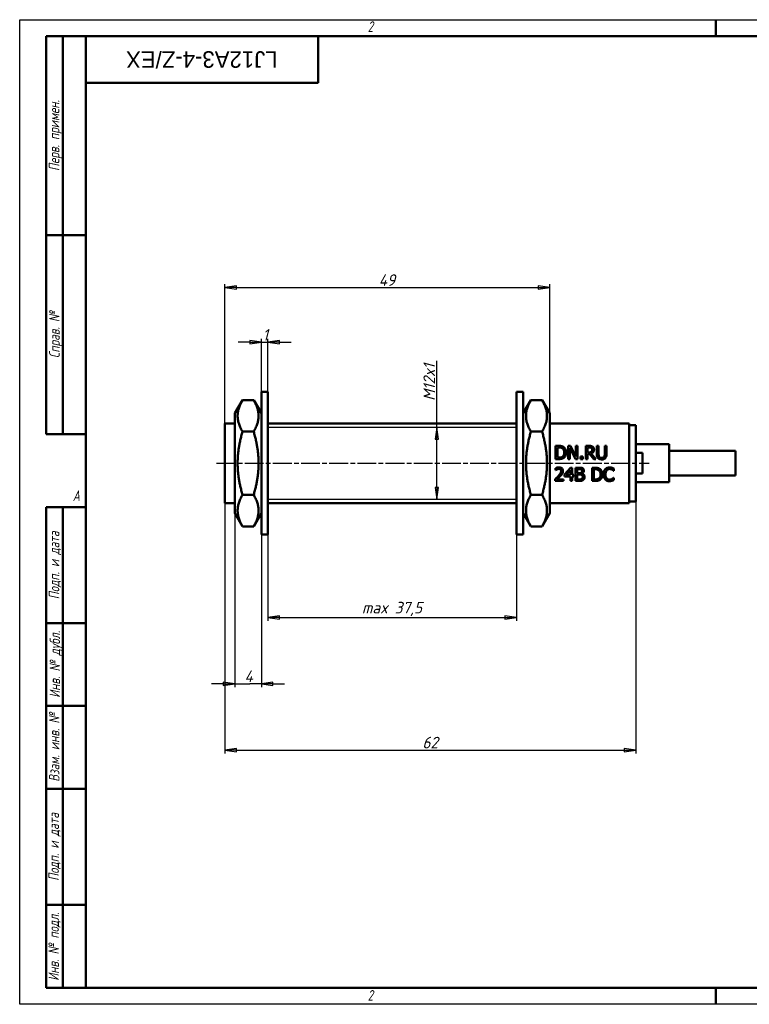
# Model space of a CAD drawing. Header units: millimetres. Extents: x 0 to 210, y 0 to 148.
# Tile 1 of 2: x 0 to 110, y 0 to 148. Entities that reach past the tile are written whole.
import ezdxf
from ezdxf.enums import TextEntityAlignment as Align

# ---------------------------------------------------------------- set-up
doc = ezdxf.new("R2018")
doc.units = ezdxf.units.MM
doc.header["$LTSCALE"] = 0.5
doc.linetypes.add('CHAIN', pattern=[0.7087, 0.4724, -0.0591, 0.1181, -0.0591])
for name, color, linetype, lineweight in [('Видимый контур (ГОСТ)', 7, 'Continuous', 50), ('Кромка (ГОСТ)', 7, 'Continuous', 50), ('Линия резьбы (ГОСТ)', 7, 'Continuous', 25), ('Обозначение (ГОСТ)', 7, 'Continuous', 25), ('Осевая линия (ГОСТ)', 7, 'Continuous', 25), ('Размер (ГОСТ)', 7, 'Continuous', 25), ('Эскизная геометрия (ГОСТ)', 7, 'Continuous', 50)]:
    doc.layers.add(name, color=color, linetype=linetype, lineweight=lineweight)
doc.styles.add('Альтернативный текст (ГОСТ)', font='arial.ttf', dxfattribs={"width": 0.8})
doc.styles.add('Обычный текст (ГОСТ)', font='GOST Common Italic.ttf')
doc.styles.add('Стиль текста110', font='GOST Common Italic.ttf', dxfattribs={"width": 0.8})
doc.styles.add('Стиль текста112', font='GOST Common Italic.ttf', dxfattribs={"width": 0.8})
doc.dimstyles.new('Обычный (ГОСТ)', dxfattribs={"dimscale": 0.5, "dimtxt": 3.5, "dimasz": 3.5, "dimexe": 1, "dimexo": 0, "dimgap": 0.5, "dimtad": 1, "dimtxsty": 'Обычный текст (ГОСТ)', "dimblk": 'Filled-1', "dimcen": 0.09, "dimdle": 15, "dimclrd": 256, "dimclre": 256, "dimclrt": 256, "dimazin": 2, "dimtfac": 0.714286, "dimtdec": 3, "dimtmove": 0, "dimatfit": 3, "dimfxl": 1, "dimtolj": 1, "dimlwd": 25, "dimlwe": 25, "dimarcsym": 0})

# ---------------------------------------------------------------- blocks, each defined once
blk = doc.blocks.new('Рамки ГОСТ - Рамка')
at = {"layer": 'Кромка (ГОСТ)', "lineweight": 25}
for p, q in [((0, 0), (0, 297)), ((0, 297), (420, 297)), ((420, 0), (0, 0))]:
    blk.add_line(p, q, dxfattribs=at)
at = {"layer": 'Кромка (ГОСТ)'}
for p, q in [((210, 292), (210, 297)), ((415, 292), (20, 292)), ((20, 292), (20, 5)), ((20, 5), (415, 5)), ((210, 5), (210, 0))]:
    blk.add_line(p, q, dxfattribs=at)
at = {"layer": 'Кромка (ГОСТ)', "char_height": 3.17, "attachment_point": 1, "style": 'Альтернативный текст (ГОСТ)'}
for s, insert, width in [('\\fGOST Common|b0|i1;{\\H3.1700;2}', (105, 296.5), 5.2328), ('\\fGOST Common|b0|i1;{\\H3.1700;A}', (16, 155), 5.1335), ('\\fGOST Common|b0|i1;{\\H3.1700;2}', (104.99, 4.3), 5.2328)]:
    blk.add_mtext(s, dxfattribs=dict(at, insert=insert, width=width))
blk = doc.blocks.new('ГОСТ - Доп. графы 1')
at = {"layer": 'Эскизная геометрия (ГОСТ)'}
for p, q in [((-12, 0), (-12, 145)), ((-12, 145), (0, 145)), ((-7, 145), (-7, 0)), ((-12, 110), (-7, 110)), ((-7, 110), (0, 110)), ((-12, 85), (-7, 85)), ((-7, 85), (0, 85)), ((-12, 60), (-7, 60)), ((-7, 60), (0, 60)), ((-12, 25), (-7, 25)), ((-7, 25), (0, 25)), ((0, 0), (-12, 0))]:
    blk.add_line(p, q, dxfattribs=at)
at = {"layer": 'Обозначение (ГОСТ)', "char_height": 3.17, "attachment_point": 5, "rotation": 90, "style": 'Альтернативный текст (ГОСТ)'}
for s, insert, width in [('\\fGOST Common|b0|i1;{\\H3.1700;Подп. и дата}', (-9.37, 127.41), 34.7679), ('\\fGOST Common|b0|i1;{\\H3.1700;Инв. № дубл.}', (-8.95, 97.55), 24.8438), ('\\fGOST Common|b0|i1;{\\H3.1700;Взам. инв. №}', (-9.58, 72.53), 24.8669), ('\\fGOST Common|b0|i1;{\\H3.1700;Подп. и дата}', (-9.5, 42.47), 35.1486), ('\\fGOST Common|b0|i1;{\\H3.1700;Инв. № подл.}', (-9.5, 12.41), 24.9618)]:
    blk.add_mtext(s, dxfattribs=dict(at, insert=insert, width=width))
at = {"layer": 'Обозначение (ГОСТ)', "style": 'Стиль текста112'}
for tag, p in [('Подп._и_дата_2', (-3.53, 127.51)), ('Инв._номер_дубликата', (-3.41, 97.47)), ('Взамен_инв._номера', (-3.46, 72.53)), ('Подп._и_дата_1', (-3.42, 42.35)), ('ИНВЕНТАРНЫЙ_НОМЕР', (-3.33, 12.68))]:
    blk.add_attdef(tag, text='', height=3.17, rotation=90, dxfattribs=at).set_placement(p, align=Align.MIDDLE_CENTER)
blk = doc.blocks.new('ГОСТ - Доп. графы 2')
at = {"layer": 'Эскизная геометрия (ГОСТ)'}
for p, q in [((-12, 0), (-12, 120)), ((-12, 120), (0, 120)), ((-7, 0), (-7, 120)), ((-12, 60), (0, 60)), ((0, 0), (-12, 0))]:
    blk.add_line(p, q, dxfattribs=at)
at = {"layer": 'Обозначение (ГОСТ)', "char_height": 3.17, "attachment_point": 5, "rotation": 90, "style": 'Альтернативный текст (ГОСТ)'}
for s, insert, width in [('\\fGOST Common|b0|i1;{\\H3.1700;Перв. примен.}', (-9.19, 90.05), 60.0143), ('\\fGOST Common|b0|i1;{\\H3.1700;Справ. №}', (-9.1, 30), 59.9357)]:
    blk.add_mtext(s, dxfattribs=dict(at, insert=insert, width=width))
at = {"layer": 'Обозначение (ГОСТ)', "style": 'Стиль текста112'}
for tag, p in [('Первичная_применяемость', (-3.65, 90.03)), ('Справочный_номер', (-3.55, 30.02))]:
    blk.add_attdef(tag, text='', height=3.17, rotation=90, dxfattribs=at).set_placement(p, align=Align.MIDDLE_CENTER)
blk = doc.blocks.new('ГОСТ - Доп. графы 3')
at = {"layer": 'Эскизная геометрия (ГОСТ)'}
for p, q in [((0, 0), (70, 0)), ((70, 0), (70, -14)), ((70, -14), (0, -14))]:
    blk.add_line(p, q, dxfattribs=at)
at = {"layer": 'Обозначение (ГОСТ)', "style": 'Стиль текста110'}
blk.add_attdef('ОБОЗНАЧЕНИЕ', text='', height=5, rotation=180, dxfattribs=at).set_placement((34.94, -6.97), align=Align.MIDDLE_CENTER)
blk = doc.blocks.new('Filled-1')
at = {"color": 0}
for p, q in [((0, 0), (-1, 0.143)), ((-1, 0.143), (-1, -0.143)), ((-1, 0), (0, 0)), ((-1, -0.143), (0, 0))]:
    blk.add_line(p, q, dxfattribs=at)
at = {"color": 0, "flags": 128}
blk.add_lwpolyline([(-1, -0.143), (0, 0), (-1, 0.143), (-1, -0.143)], dxfattribs=at)
at = {"color": 0}
blk.add_solid([(-1, -0.143), (0, 0), (-1, 0.143), (-1, -0.143)], dxfattribs=at)
blk = doc.blocks.new('*D9')
at = {"layer": 'Defpoints', "color": 0, "linetype": 'Continuous', "transparency": 16777216}
for p in [(37.45, 70.85), (74.95, 70.85), (74.95, 58.35)]:
    blk.add_point(p, dxfattribs=at)
at = {"layer": 'Размер (ГОСТ)', "linetype": 'Continuous', "lineweight": 25, "transparency": 16777216}
for p, q in [((37.45, 70.85), (37.45, 57.85)), ((74.95, 70.85), (74.95, 57.85)), ((39.2, 58.35), (73.2, 58.35))]:
    blk.add_line(p, q, dxfattribs=at)
at = {"layer": 'Размер (ГОСТ)', "linetype": 'Continuous', "lineweight": 25, "transparency": 16777216, "xscale": 1.75, "yscale": 1.75, "zscale": 1.75, "rotation": 180}
blk.add_blockref('Filled-1', (37.45, 58.35), dxfattribs=at)
at = {"layer": 'Размер (ГОСТ)', "linetype": 'Continuous', "lineweight": 25, "transparency": 16777216, "xscale": 1.75, "yscale": 1.75, "zscale": 1.75}
blk.add_blockref('Filled-1', (74.95, 58.35), dxfattribs=at)
at = {"layer": 'Размер (ГОСТ)', "linetype": 'Continuous', "lineweight": 25, "transparency": 16777216, "insert": (51.62, 60.7), "char_height": 1.75, "attachment_point": 1, "style": 'Обычный текст (ГОСТ)'}
blk.add_mtext('\\A1;\\fGOST Common|b0|i1;{\\H1.7500;max 37,5}', dxfattribs=at)
blk = doc.blocks.new('*D10')
at = {"layer": 'Defpoints', "color": 0, "linetype": 'Continuous', "transparency": 16777216}
for p in [(37.45, 99.85), (36.45, 92.35), (37.45, 92.35)]:
    blk.add_point(p, dxfattribs=at)
at = {"layer": 'Размер (ГОСТ)', "linetype": 'Continuous', "lineweight": 25, "transparency": 16777216}
for p, q in [((34.7, 99.85), (32.95, 99.85)), ((36.45, 92.35), (36.45, 100.35)), ((36.45, 99.85), (37.45, 99.85)), ((37.45, 92.35), (37.45, 100.35)), ((39.2, 99.85), (40.95, 99.85))]:
    blk.add_line(p, q, dxfattribs=at)
at = {"layer": 'Размер (ГОСТ)', "linetype": 'Continuous', "lineweight": 25, "transparency": 16777216, "xscale": 1.75, "yscale": 1.75, "zscale": 1.75}
blk.add_blockref('Filled-1', (36.45, 99.85), dxfattribs=at)
at = {"layer": 'Размер (ГОСТ)', "linetype": 'Continuous', "lineweight": 25, "transparency": 16777216, "xscale": 1.75, "yscale": 1.75, "zscale": 1.75, "rotation": 180}
blk.add_blockref('Filled-1', (37.45, 99.85), dxfattribs=at)
at = {"layer": 'Размер (ГОСТ)', "linetype": 'Continuous', "lineweight": 25, "transparency": 16777216, "insert": (36.63, 101.85), "char_height": 1.75, "attachment_point": 1, "style": 'Обычный текст (ГОСТ)'}
blk.add_mtext('\\A1;1', dxfattribs=at)
blk = doc.blocks.new('*D11')
at = {"layer": 'Defpoints', "color": 0, "linetype": 'Continuous', "transparency": 16777216}
for p in [(32.45, 74.08), (36.45, 70.85), (36.45, 48.35)]:
    blk.add_point(p, dxfattribs=at)
at = {"layer": 'Размер (ГОСТ)', "linetype": 'Continuous', "lineweight": 25, "transparency": 16777216}
for p, q in [((32.45, 74.08), (32.45, 47.85)), ((36.45, 70.85), (36.45, 47.85)), ((30.7, 48.35), (28.95, 48.35)), ((32.45, 48.35), (34.2, 48.35)), ((34.2, 48.35), (34.7, 48.35)), ((36.45, 48.35), (34.7, 48.35)), ((38.2, 48.35), (39.95, 48.35))]:
    blk.add_line(p, q, dxfattribs=at)
at = {"layer": 'Размер (ГОСТ)', "linetype": 'Continuous', "lineweight": 25, "transparency": 16777216, "xscale": 1.75, "yscale": 1.75, "zscale": 1.75}
blk.add_blockref('Filled-1', (32.45, 48.35), dxfattribs=at)
at = {"layer": 'Размер (ГОСТ)', "linetype": 'Continuous', "lineweight": 25, "transparency": 16777216, "xscale": 1.75, "yscale": 1.75, "zscale": 1.75, "rotation": 180}
blk.add_blockref('Filled-1', (36.45, 48.35), dxfattribs=at)
at = {"layer": 'Размер (ГОСТ)', "linetype": 'Continuous', "lineweight": 25, "transparency": 16777216, "insert": (33.91, 50.35), "char_height": 1.75, "attachment_point": 1, "style": 'Обычный текст (ГОСТ)'}
blk.add_mtext('\\A1;4', dxfattribs=at)
blk = doc.blocks.new('*D12')
at = {"layer": 'Defpoints', "color": 0, "linetype": 'Continuous', "transparency": 16777216}
for p in [(79.95, 108.1), (79.95, 89.13), (30.95, 87.6)]:
    blk.add_point(p, dxfattribs=at)
at = {"layer": 'Размер (ГОСТ)', "linetype": 'Continuous', "lineweight": 25, "transparency": 16777216}
for p, q in [((30.95, 87.6), (30.95, 108.6)), ((79.95, 89.13), (79.95, 108.6)), ((32.7, 108.1), (78.2, 108.1))]:
    blk.add_line(p, q, dxfattribs=at)
at = {"layer": 'Размер (ГОСТ)', "linetype": 'Continuous', "lineweight": 25, "transparency": 16777216, "xscale": 1.75, "yscale": 1.75, "zscale": 1.75, "rotation": 180}
blk.add_blockref('Filled-1', (30.95, 108.1), dxfattribs=at)
at = {"layer": 'Размер (ГОСТ)', "linetype": 'Continuous', "lineweight": 25, "transparency": 16777216, "xscale": 1.75, "yscale": 1.75, "zscale": 1.75}
blk.add_blockref('Filled-1', (79.95, 108.1), dxfattribs=at)
at = {"layer": 'Размер (ГОСТ)', "linetype": 'Continuous', "lineweight": 25, "transparency": 16777216, "insert": (54.15, 110.1), "char_height": 1.75, "attachment_point": 1, "style": 'Обычный текст (ГОСТ)'}
blk.add_mtext('\\A1;49', dxfattribs=at)
blk = doc.blocks.new('*D13')
at = {"layer": 'Defpoints', "color": 0, "linetype": 'Continuous', "transparency": 16777216}
for p in [(92.95, 75.85), (30.95, 75.6), (92.95, 38.35)]:
    blk.add_point(p, dxfattribs=at)
at = {"layer": 'Размер (ГОСТ)', "linetype": 'Continuous', "lineweight": 25, "transparency": 16777216}
for p, q in [((92.95, 75.85), (92.95, 37.85)), ((30.95, 75.6), (30.95, 37.85)), ((32.7, 38.35), (91.2, 38.35))]:
    blk.add_line(p, q, dxfattribs=at)
at = {"layer": 'Размер (ГОСТ)', "linetype": 'Continuous', "lineweight": 25, "transparency": 16777216, "xscale": 1.75, "yscale": 1.75, "zscale": 1.75, "rotation": 180}
blk.add_blockref('Filled-1', (30.95, 38.35), dxfattribs=at)
at = {"layer": 'Размер (ГОСТ)', "linetype": 'Continuous', "lineweight": 25, "transparency": 16777216, "xscale": 1.75, "yscale": 1.75, "zscale": 1.75}
blk.add_blockref('Filled-1', (92.95, 38.35), dxfattribs=at)
at = {"layer": 'Размер (ГОСТ)', "linetype": 'Continuous', "lineweight": 25, "transparency": 16777216, "insert": (60.74, 40.35), "char_height": 1.75, "attachment_point": 1, "style": 'Обычный текст (ГОСТ)'}
blk.add_mtext('\\A1;62', dxfattribs=at)
blk = doc.blocks.new('*D14')
at = {"layer": 'Defpoints', "color": 0, "linetype": 'Continuous', "transparency": 16777216}
for p in [(62.9, 87), (63.71, 87), (63.71, 76.21)]:
    blk.add_point(p, dxfattribs=at)
at = {"layer": 'Размер (ГОСТ)', "linetype": 'Continuous', "lineweight": 25, "transparency": 16777216}
for p, q in [((62.9, 87), (62.9, 97.05)), ((62.9, 77.96), (62.9, 85.25))]:
    blk.add_line(p, q, dxfattribs=at)
at = {"layer": 'Размер (ГОСТ)', "linetype": 'Continuous', "lineweight": 25, "transparency": 16777216, "xscale": 1.75, "yscale": 1.75, "zscale": 1.75}
for p, rotation in [((62.9, 87), 90), ((62.9, 76.21), 270)]:
    blk.add_blockref('Filled-1', p, dxfattribs=dict(at, rotation=rotation))
at = {"layer": 'Размер (ГОСТ)', "linetype": 'Continuous', "lineweight": 25, "transparency": 16777216, "insert": (60.9, 89.95), "char_height": 1.75, "attachment_point": 1, "rotation": 90, "style": 'Обычный текст (ГОСТ)'}
blk.add_mtext('\\A1; \\fGOST Common|b0|i1;{\\H1.7500;M12x1}', dxfattribs=at)

msp = doc.modelspace()

# ---------------------------------------------------------------- linework, layer by layer
at = {"layer": 'Видимый контур (ГОСТ)'}
for p, q in [((36.451, 70.855), (36.451, 92.355)), ((36.451, 92.355), (37.451, 92.355)), ((37.451, 70.855), (37.451, 92.355)), ((74.951, 70.855), (74.951, 92.355)), ((74.951, 92.355), (75.951, 92.355)), ((75.951, 70.855), (75.951, 92.355)), ((32.451, 89.131), (33.606, 91.131)), ((33.606, 91.131), (35.296, 91.131)), ((36.451, 89.131), (35.296, 91.131)), ((75.951, 89.131), (77.106, 91.131)), ((77.106, 91.131), (78.796, 91.131)), ((79.951, 89.131), (78.796, 91.131)), ((32.451, 89.131), (32.451, 74.079)), ((79.951, 74.079), (79.951, 89.131)), ((30.951, 87.605), (30.951, 75.605)), ((32.451, 87.605), (30.951, 87.605)), ((33.606, 86.368), (35.296, 86.368)), ((37.451, 87.605), (74.951, 87.605)), ((77.106, 86.368), (78.796, 86.368)), ((79.951, 87.605), (91.951, 87.605)), ((91.951, 75.605), (91.951, 87.605)), ((91.951, 87.355), (92.951, 87.355)), ((92.951, 81.605), (92.951, 87.355)), ((81.299, 84.223), (80.843, 84.223)), ((80.843, 82.223), (80.843, 84.223)), ((81.109, 83.993), (81.109, 82.453)), ((81.109, 83.993), (81.312, 83.993)), ((83.086, 84.223), (82.709, 84.223)), ((82.709, 82.223), (82.709, 84.223)), ((83.842, 82.223), (82.957, 83.948)), ((82.957, 83.948), (82.957, 82.223)), ((83.086, 84.223), (83.892, 82.64)), ((84.14, 84.223), (83.892, 84.223)), ((83.892, 82.64), (83.892, 84.223)), ((84.14, 84.223), (84.14, 82.223)), ((85.894, 84.223), (85.378, 84.223)), ((85.378, 82.223), (85.378, 84.223)), ((85.644, 83.993), (85.908, 83.993)), ((85.644, 83.993), (85.644, 83.241)), ((85.877, 83.241), (85.644, 83.241)), ((87.061, 82.975), (87.061, 84.223)), ((87.326, 84.223), (87.061, 84.223)), ((87.326, 84.223), (87.326, 82.975)), ((88.508, 84.223), (88.242, 84.223)), ((88.242, 82.969), (88.242, 84.223)), ((88.508, 84.223), (88.508, 82.975)), ((92.951, 84.48), (97.951, 84.48)), ((92.951, 83.164), (93.951, 83.164)), ((93.951, 80.046), (93.951, 83.164)), ((97.951, 78.73), (97.951, 84.48)), ((97.951, 83.48), (107.951, 83.48)), ((107.951, 79.73), (107.951, 83.48)), ((80.843, 82.223), (81.304, 82.223)), ((81.312, 82.453), (81.109, 82.453)), ((82.709, 82.223), (82.957, 82.223)), ((83.842, 82.223), (84.14, 82.223)), ((84.918, 82.606), (84.597, 82.606)), ((84.597, 82.223), (84.597, 82.606)), ((84.597, 82.223), (84.918, 82.223)), ((84.918, 82.606), (84.918, 82.223)), ((85.378, 82.223), (85.644, 82.223)), ((85.644, 83.019), (85.949, 83.019)), ((85.644, 83.019), (85.644, 82.223)), ((86.581, 82.223), (85.949, 83.019)), ((86.215, 83.093), (86.926, 82.223)), ((86.581, 82.223), (86.926, 82.223)), ((80.829, 80.567), (80.829, 80.852)), ((80.829, 80.567), (80.843, 80.567)), ((82.195, 79.899), (83.09, 80.93)), ((83.078, 80.614), (82.406, 79.833)), ((83.078, 79.833), (83.078, 80.614)), ((83.336, 80.93), (83.09, 80.93)), ((83.336, 80.93), (83.336, 79.833)), ((83.845, 78.93), (83.845, 80.93)), ((84.375, 80.93), (83.845, 80.93)), ((84.111, 80.703), (84.365, 80.703)), ((84.111, 80.703), (84.111, 80.118)), ((86.78, 80.93), (86.325, 80.93)), ((86.325, 78.93), (86.325, 80.93)), ((86.591, 80.7), (86.591, 79.16)), ((86.591, 80.7), (86.793, 80.7)), ((89.573, 80.476), (89.594, 80.476)), ((89.594, 80.797), (89.594, 80.476)), ((92.951, 75.855), (92.951, 81.605)), ((80.787, 78.93), (80.787, 79.214)), ((80.787, 78.93), (82.02, 78.93)), ((82.02, 79.162), (81.038, 79.162)), ((82.02, 79.162), (82.02, 78.93)), ((82.195, 79.617), (82.195, 79.899)), ((82.195, 79.617), (83.078, 79.617)), ((83.078, 79.833), (82.406, 79.833)), ((83.078, 78.93), (83.078, 79.617)), ((83.078, 78.93), (83.336, 78.93)), ((83.574, 79.833), (83.336, 79.833)), ((83.336, 79.617), (83.574, 79.617)), ((83.336, 79.617), (83.336, 78.93)), ((83.574, 79.833), (83.574, 79.617)), ((83.845, 78.93), (84.419, 78.93)), ((84.412, 80.118), (84.111, 80.118)), ((84.111, 79.896), (84.412, 79.896)), ((84.111, 79.896), (84.111, 79.157)), ((84.326, 79.157), (84.111, 79.157)), ((84.827, 80.052), (84.827, 80.042)), ((86.325, 78.93), (86.785, 78.93)), ((86.793, 79.16), (86.591, 79.16)), ((89.594, 79.384), (89.574, 79.384)), ((89.594, 79.384), (89.594, 79.066)), ((92.951, 80.046), (93.951, 80.046)), ((92.951, 78.73), (97.951, 78.73)), ((97.951, 79.73), (107.951, 79.73)), ((33.606, 76.842), (35.296, 76.842)), ((77.106, 76.842), (78.796, 76.842)), ((91.951, 75.855), (92.951, 75.855)), ((32.451, 75.605), (30.951, 75.605)), ((37.451, 75.605), (74.951, 75.605)), ((79.951, 75.605), (91.951, 75.605)), ((32.451, 74.079), (33.606, 72.079)), ((36.451, 74.079), (35.296, 72.079)), ((75.951, 74.079), (77.106, 72.079)), ((79.951, 74.079), (78.796, 72.079)), ((33.606, 72.079), (35.296, 72.079)), ((77.106, 72.079), (78.796, 72.079)), ((36.451, 70.855), (37.451, 70.855)), ((74.951, 70.855), (75.951, 70.855))]:
    msp.add_line(p, q, dxfattribs=at)
for points in [[(33.606, 91.131), (32.231, 88.75), (33.606, 86.368)], [(35.296, 86.368), (36.671, 88.75), (35.296, 91.131)], [(77.106, 91.131), (75.731, 88.75), (77.106, 86.368)], [(78.796, 86.368), (80.171, 88.75), (78.796, 91.131)], [(33.606, 86.368), (32.231, 81.605), (33.606, 76.842)], [(35.296, 76.842), (36.671, 81.605), (35.296, 86.368)], [(77.106, 86.368), (75.731, 81.605), (77.106, 76.842)], [(78.796, 76.842), (80.171, 81.605), (78.796, 86.368)], [(33.606, 76.842), (32.231, 74.46), (33.606, 72.079)], [(35.296, 72.079), (36.671, 74.46), (35.296, 76.842)], [(77.106, 76.842), (75.731, 74.46), (77.106, 72.079)], [(78.796, 72.079), (80.171, 74.46), (78.796, 76.842)]]:
    msp.add_rational_spline(points, [1.02083452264, 1.17875817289, 1.02083452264], degree=2, dxfattribs=at)
for points, knots in [([(82.015, 84.064), (81.94, 84.113), (81.855, 84.149), (81.724, 84.186), (81.664, 84.201), (81.527, 84.215), (81.484, 84.218), (81.419, 84.221), (81.396, 84.222), (81.36, 84.223), (81.348, 84.223), (81.323, 84.223), (81.311, 84.223), (81.299, 84.223)], [-0.11421901, -0.11421901, -0.11421901, -0.11421901, -0.05588649, -0.05588649, -0.02693115, -0.02693115, -0.0143559, -0.0143559, -0.00737909, -0.00737909, -0.00369896, -0.00369896, 0, 0, 0, 0]), ([(81.312, 83.993), (81.471, 83.993), (81.563, 83.976), (81.694, 83.946), (81.769, 83.915), (81.84, 83.873)], [-0.040486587, -0.040486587, -0.040486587, -0.040486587, -0.02513991, -0.02513991, 0, 0, 0, 0]), ([(81.84, 83.873), (81.893, 83.841), (81.939, 83.802), (82.019, 83.708), (82.051, 83.655), (82.126, 83.482), (82.143, 83.353), (82.143, 83.225)], [-0.078296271, -0.078296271, -0.078296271, -0.078296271, -0.059318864, -0.059318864, -0.039833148, -0.039833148, 0, 0, 0, 0]), ([(82.143, 83.225), (82.143, 83.135), (82.136, 83.042), (82.1, 82.897), (82.075, 82.823), (81.983, 82.684), (81.929, 82.63), (81.864, 82.586)], [-0.092531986, -0.092531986, -0.092531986, -0.092531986, -0.05061145, -0.05061145, -0.023463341, -0.023463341, 0, 0, 0, 0]), ([(82.012, 82.384), (82.076, 82.426), (82.133, 82.477), (82.245, 82.608), (82.288, 82.683), (82.378, 82.867), (82.41, 83.004), (82.42, 83.17), (82.42, 83.196), (82.42, 83.221)], [-0.085214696, -0.085214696, -0.085214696, -0.085214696, -0.070343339, -0.070343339, -0.051711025, -0.051711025, -0.007951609, -0.007951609, 0, 0, 0, 0]), ([(82.42, 83.221), (82.42, 83.323), (82.411, 83.425), (82.366, 83.612), (82.334, 83.694), (82.231, 83.872), (82.158, 83.958), (82.049, 84.041), (82.032, 84.053), (82.015, 84.064)], [-0.10282662, -0.10282662, -0.10282662, -0.10282662, -0.07123069, -0.07123069, -0.04238143, -0.04238143, -0.0064008, -0.0064008, 0, 0, 0, 0]), ([(86.239, 83.345), (86.218, 83.324), (86.195, 83.306), (86.131, 83.272), (86.098, 83.264), (86.017, 83.246), (85.946, 83.241), (85.877, 83.241)], [-0.027790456, -0.027790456, -0.027790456, -0.027790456, -0.024838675, -0.024838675, -0.020622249, -0.020622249, 0, 0, 0, 0]), ([(86.403, 84.118), (86.371, 84.138), (86.338, 84.155), (86.27, 84.184), (86.236, 84.194), (86.158, 84.209), (86.106, 84.215), (86.036, 84.22), (86.009, 84.221), (85.968, 84.222), (85.953, 84.223), (85.931, 84.223), (85.924, 84.223), (85.909, 84.223), (85.901, 84.223), (85.894, 84.223)], [-0.05211729, -0.05211729, -0.05211729, -0.05211729, -0.04068367, -0.04068367, -0.029759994, -0.029759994, -0.016943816, -0.016943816, -0.008879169, -0.008879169, -0.004528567, -0.004528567, -0.002261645, -0.002261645, 0, 0, 0, 0]), ([(85.908, 83.993), (85.962, 83.993), (86.041, 83.99), (86.15, 83.964), (86.19, 83.948), (86.226, 83.925)], [-0.033775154, -0.033775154, -0.033775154, -0.033775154, -0.013162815, -0.013162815, 0, 0, 0, 0]), ([(86.215, 83.093), (86.298, 83.125), (86.374, 83.168), (86.48, 83.265), (86.528, 83.317), (86.603, 83.462), (86.621, 83.541), (86.629, 83.641), (86.629, 83.66), (86.629, 83.68)], [-0.095717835, -0.095717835, -0.095717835, -0.095717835, -0.056767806, -0.056767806, -0.031865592, -0.031865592, -0.006296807, -0.006296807, 0, 0, 0, 0]), ([(86.226, 83.925), (86.247, 83.91), (86.267, 83.894), (86.304, 83.849), (86.316, 83.826), (86.344, 83.763), (86.352, 83.711), (86.352, 83.659)], [-0.025731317, -0.025731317, -0.025731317, -0.025731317, -0.021764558, -0.021764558, -0.016660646, -0.016660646, 0, 0, 0, 0]), ([(86.352, 83.659), (86.352, 83.622), (86.35, 83.583), (86.336, 83.509), (86.326, 83.478), (86.296, 83.411), (86.271, 83.375), (86.239, 83.345)], [-0.032052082, -0.032052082, -0.032052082, -0.032052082, -0.022847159, -0.022847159, -0.013677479, -0.013677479, 0, 0, 0, 0]), ([(86.629, 83.68), (86.629, 83.73), (86.625, 83.781), (86.599, 83.889), (86.578, 83.928), (86.53, 84.008), (86.486, 84.058), (86.421, 84.105), (86.412, 84.112), (86.403, 84.118)], [-0.039688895, -0.039688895, -0.039688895, -0.039688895, -0.033086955, -0.033086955, -0.024849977, -0.024849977, -0.003448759, -0.003448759, 0, 0, 0, 0]), ([(81.304, 82.223), (81.424, 82.223), (81.561, 82.229), (81.74, 82.262), (81.841, 82.286), (81.982, 82.365), (81.997, 82.374), (82.012, 82.384)], [-0.13433518, -0.13433518, -0.13433518, -0.13433518, -0.04870668, -0.04870668, -0.00520645, -0.00520645, 0, 0, 0, 0]), ([(81.864, 82.586), (81.828, 82.561), (81.79, 82.539), (81.693, 82.497), (81.645, 82.486), (81.522, 82.46), (81.414, 82.453), (81.312, 82.453)], [-0.042482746, -0.042482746, -0.042482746, -0.042482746, -0.037569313, -0.037569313, -0.030668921, -0.030668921, 0, 0, 0, 0]), ([(87.061, 82.975), (87.061, 82.796), (87.083, 82.672), (87.137, 82.517), (87.173, 82.453), (87.232, 82.386), (87.242, 82.376), (87.252, 82.366)], [-0.053879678, -0.053879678, -0.053879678, -0.053879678, -0.026930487, -0.026930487, -0.004315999, -0.004315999, 0, 0, 0, 0]), ([(87.252, 82.366), (87.28, 82.337), (87.312, 82.312), (87.381, 82.268), (87.418, 82.249), (87.514, 82.212), (87.602, 82.187), (87.749, 82.181), (87.766, 82.181), (87.783, 82.181)], [-0.096159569, -0.096159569, -0.096159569, -0.096159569, -0.070545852, -0.070545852, -0.044306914, -0.044306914, -0.005085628, -0.005085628, 0, 0, 0, 0]), ([(87.412, 82.572), (87.38, 82.62), (87.359, 82.672), (87.337, 82.773), (87.329, 82.839), (87.326, 82.949), (87.326, 82.962), (87.326, 82.975)], [-0.071433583, -0.071433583, -0.071433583, -0.071433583, -0.033824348, -0.033824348, -0.004006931, -0.004006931, 0, 0, 0, 0]), ([(87.783, 82.408), (87.736, 82.408), (87.687, 82.412), (87.6, 82.431), (87.562, 82.445), (87.488, 82.487), (87.456, 82.515), (87.423, 82.556), (87.417, 82.564), (87.412, 82.572)], [-0.04252706, -0.04252706, -0.04252706, -0.04252706, -0.02832979, -0.02832979, -0.015992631, -0.015992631, -0.002828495, -0.002828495, 0, 0, 0, 0]), ([(88.156, 82.572), (88.14, 82.547), (88.12, 82.524), (88.074, 82.485), (88.047, 82.469), (87.969, 82.432), (87.904, 82.413), (87.807, 82.408), (87.795, 82.408), (87.783, 82.408)], [-0.056918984, -0.056918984, -0.056918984, -0.056918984, -0.043230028, -0.043230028, -0.02913018, -0.02913018, -0.003588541, -0.003588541, 0, 0, 0, 0]), ([(87.783, 82.181), (87.882, 82.181), (87.988, 82.191), (88.142, 82.242), (88.216, 82.276), (88.298, 82.348), (88.307, 82.357), (88.317, 82.366)], [-0.078144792, -0.078144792, -0.078144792, -0.078144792, -0.032776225, -0.032776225, -0.003912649, -0.003912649, 0, 0, 0, 0]), ([(88.242, 82.969), (88.242, 82.902), (88.239, 82.829), (88.221, 82.721), (88.208, 82.66), (88.166, 82.586), (88.161, 82.579), (88.156, 82.572)], [-0.062650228, -0.062650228, -0.062650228, -0.062650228, -0.025756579, -0.025756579, -0.002675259, -0.002675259, 0, 0, 0, 0]), ([(88.317, 82.366), (88.35, 82.397), (88.378, 82.432), (88.426, 82.51), (88.445, 82.552), (88.477, 82.65), (88.502, 82.752), (88.508, 82.936), (88.508, 82.956), (88.508, 82.975)], [-0.13705874, -0.13705874, -0.13705874, -0.13705874, -0.0971906, -0.0971906, -0.0564785, -0.0564785, -0.00602685, -0.00602685, 0, 0, 0, 0]), ([(81.341, 80.972), (81.253, 80.972), (81.166, 80.959), (81.05, 80.93), (80.941, 80.902), (80.846, 80.86), (80.837, 80.856), (80.829, 80.852)], [-0.10720688, -0.10720688, -0.10720688, -0.10720688, -0.03116028, -0.03116028, -0.00281588, -0.00281588, 0, 0, 0, 0]), ([(80.843, 80.567), (80.868, 80.584), (80.941, 80.636), (81.027, 80.673), (81.032, 80.675), (81.038, 80.677)], [-0.028243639, -0.028243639, -0.028243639, -0.028243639, -0.001782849, -0.001782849, 0, 0, 0, 0]), ([(81.038, 80.677), (81.113, 80.708), (81.203, 80.737), (81.308, 80.74), (81.315, 80.741), (81.321, 80.741)], [-0.031326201, -0.031326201, -0.031326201, -0.031326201, -0.002084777, -0.002084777, 0, 0, 0, 0]), ([(81.665, 80.408), (81.665, 80.358), (81.659, 80.309), (81.635, 80.211), (81.616, 80.164), (81.569, 80.072), (81.509, 79.966), (81.311, 79.741), (81.29, 79.718), (81.27, 79.695)], [-0.25232364, -0.25232364, -0.25232364, -0.25232364, -0.17368859, -0.17368859, -0.09256978, -0.09256978, -0.00941971, -0.00941971, 0, 0, 0, 0]), ([(81.321, 80.741), (81.363, 80.741), (81.405, 80.736), (81.484, 80.713), (81.52, 80.696), (81.557, 80.667), (81.562, 80.663), (81.566, 80.659)], [-0.026508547, -0.026508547, -0.026508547, -0.026508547, -0.014072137, -0.014072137, -0.001812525, -0.001812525, 0, 0, 0, 0]), ([(81.937, 80.423), (81.937, 80.491), (81.929, 80.56), (81.886, 80.685), (81.856, 80.739), (81.786, 80.82), (81.739, 80.867), (81.586, 80.943), (81.504, 80.962), (81.394, 80.971), (81.367, 80.972), (81.341, 80.972)], [-0.13909821, -0.13909821, -0.13909821, -0.13909821, -0.09717409, -0.09717409, -0.05908256, -0.05908256, -0.03306944, -0.03306944, -0.00795999, -0.00795999, 0, 0, 0, 0]), ([(81.566, 80.659), (81.581, 80.647), (81.594, 80.633), (81.617, 80.601), (81.627, 80.583), (81.647, 80.538), (81.662, 80.495), (81.665, 80.424), (81.665, 80.416), (81.665, 80.408)], [-0.047329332, -0.047329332, -0.047329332, -0.047329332, -0.034841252, -0.034841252, -0.021788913, -0.021788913, -0.002438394, -0.002438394, 0, 0, 0, 0]), ([(81.834, 80.023), (81.864, 80.076), (81.888, 80.132), (81.917, 80.231), (81.934, 80.295), (81.937, 80.4), (81.937, 80.412), (81.937, 80.423)], [-0.07523561, -0.07523561, -0.07523561, -0.07523561, -0.032122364, -0.032122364, -0.003448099, -0.003448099, 0, 0, 0, 0]), ([(84.365, 80.703), (84.442, 80.703), (84.52, 80.704), (84.643, 80.688), (84.687, 80.674), (84.728, 80.651)], [-0.037242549, -0.037242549, -0.037242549, -0.037242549, -0.014137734, -0.014137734, 0, 0, 0, 0]), ([(84.9, 80.849), (84.841, 80.882), (84.778, 80.904), (84.639, 80.926), (84.527, 80.929), (84.415, 80.93), (84.395, 80.93), (84.375, 80.93)], [-0.058716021, -0.058716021, -0.058716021, -0.058716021, -0.03341919, -0.03341919, -0.006026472, -0.006026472, 0, 0, 0, 0]), ([(84.83, 80.442), (84.83, 80.401), (84.827, 80.358), (84.806, 80.283), (84.794, 80.26), (84.766, 80.22), (84.744, 80.201), (84.719, 80.185)], [-0.021355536, -0.021355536, -0.021355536, -0.021355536, -0.014890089, -0.014890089, -0.00906063, -0.00906063, 0, 0, 0, 0]), ([(84.728, 80.651), (84.747, 80.641), (84.763, 80.628), (84.794, 80.594), (84.803, 80.575), (84.825, 80.523), (84.83, 80.483), (84.83, 80.442)], [-0.020924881, -0.020924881, -0.020924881, -0.020924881, -0.017006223, -0.017006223, -0.01230178, -0.01230178, 0, 0, 0, 0]), ([(84.827, 80.052), (84.877, 80.076), (84.922, 80.106), (85.005, 80.183), (85.036, 80.227), (85.085, 80.321), (85.101, 80.379), (85.107, 80.453), (85.108, 80.466), (85.108, 80.48)], [-0.050145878, -0.050145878, -0.050145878, -0.050145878, -0.036843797, -0.036843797, -0.022672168, -0.022672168, -0.004101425, -0.004101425, 0, 0, 0, 0]), ([(85.108, 80.48), (85.108, 80.528), (85.102, 80.576), (85.077, 80.665), (85.059, 80.703), (85.007, 80.775), (84.971, 80.806), (84.921, 80.838), (84.91, 80.844), (84.9, 80.849)], [-0.043512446, -0.043512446, -0.043512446, -0.043512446, -0.030249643, -0.030249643, -0.017955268, -0.017955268, -0.003516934, -0.003516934, 0, 0, 0, 0]), ([(87.497, 80.771), (87.42, 80.821), (87.334, 80.857), (87.186, 80.899), (87.079, 80.924), (86.834, 80.93), (86.807, 80.93), (86.78, 80.93)], [-0.17088415, -0.17088415, -0.17088415, -0.17088415, -0.07364958, -0.07364958, -0.00799046, -0.00799046, 0, 0, 0, 0]), ([(86.793, 80.7), (86.953, 80.7), (87.044, 80.683), (87.174, 80.653), (87.25, 80.622), (87.321, 80.58)], [-0.040087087, -0.040087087, -0.040087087, -0.040087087, -0.024878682, -0.024878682, 0, 0, 0, 0]), ([(87.321, 80.58), (87.375, 80.547), (87.423, 80.507), (87.505, 80.41), (87.537, 80.355), (87.609, 80.181), (87.625, 80.054), (87.625, 79.932)], [-0.076580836, -0.076580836, -0.076580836, -0.076580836, -0.057590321, -0.057590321, -0.038138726, -0.038138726, 0, 0, 0, 0]), ([(87.902, 79.929), (87.902, 80.029), (87.892, 80.13), (87.848, 80.317), (87.816, 80.4), (87.714, 80.577), (87.641, 80.662), (87.533, 80.746), (87.515, 80.759), (87.497, 80.771)], [-0.10020158, -0.10020158, -0.10020158, -0.10020158, -0.06900189, -0.06900189, -0.04109794, -0.04109794, -0.00673552, -0.00673552, 0, 0, 0, 0]), ([(88.326, 80.69), (88.248, 80.602), (88.191, 80.502), (88.123, 80.319), (88.085, 80.193), (88.077, 79.975), (88.077, 79.952), (88.077, 79.929)], [-0.15760391, -0.15760391, -0.15760391, -0.15760391, -0.06781909, -0.06781909, -0.00725612, -0.00725612, 0, 0, 0, 0]), ([(88.976, 80.966), (88.855, 80.966), (88.737, 80.947), (88.545, 80.869), (88.452, 80.817), (88.35, 80.716), (88.338, 80.703), (88.326, 80.69)], [-0.096556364, -0.096556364, -0.096556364, -0.096556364, -0.04324955, -0.04324955, -0.005247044, -0.005247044, 0, 0, 0, 0]), ([(88.354, 79.929), (88.354, 80.044), (88.366, 80.162), (88.42, 80.34), (88.453, 80.425), (88.516, 80.513), (88.524, 80.523), (88.532, 80.533)], [-0.083140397, -0.083140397, -0.083140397, -0.083140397, -0.032970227, -0.032970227, -0.003920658, -0.003920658, 0, 0, 0, 0]), ([(88.532, 80.533), (88.559, 80.564), (88.588, 80.593), (88.652, 80.643), (88.686, 80.664), (88.777, 80.708), (88.849, 80.732), (88.95, 80.739), (88.962, 80.739), (88.975, 80.739)], [-0.06527238, -0.06527238, -0.06527238, -0.06527238, -0.047563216, -0.047563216, -0.030355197, -0.030355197, -0.003709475, -0.003709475, 0, 0, 0, 0]), ([(88.975, 80.739), (89.039, 80.739), (89.106, 80.733), (89.193, 80.709), (89.255, 80.691), (89.332, 80.651), (89.34, 80.647), (89.347, 80.643)], [-0.085527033, -0.085527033, -0.085527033, -0.085527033, -0.026203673, -0.026203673, -0.002551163, -0.002551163, 0, 0, 0, 0]), ([(89.328, 80.914), (89.256, 80.936), (89.152, 80.962), (88.996, 80.966), (88.986, 80.966), (88.976, 80.966)], [-0.046942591, -0.046942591, -0.046942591, -0.046942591, -0.002919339, -0.002919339, 0, 0, 0, 0]), ([(89.594, 80.797), (89.527, 80.833), (89.441, 80.875), (89.341, 80.91), (89.334, 80.912), (89.328, 80.914)], [-0.031852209, -0.031852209, -0.031852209, -0.031852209, -0.002008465, -0.002008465, 0, 0, 0, 0]), ([(89.347, 80.643), (89.391, 80.619), (89.435, 80.592), (89.492, 80.546), (89.531, 80.514), (89.566, 80.483), (89.569, 80.48), (89.573, 80.476)], [-0.040508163, -0.040508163, -0.040508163, -0.040508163, -0.014055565, -0.014055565, -0.001453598, -0.001453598, 0, 0, 0, 0]), ([(81.27, 79.695), (81.111, 79.52), (80.962, 79.379), (80.81, 79.236), (80.799, 79.225), (80.787, 79.214)], [-0.064835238, -0.064835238, -0.064835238, -0.064835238, -0.005114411, -0.005114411, 0, 0, 0, 0]), ([(81.038, 79.162), (81.136, 79.254), (81.343, 79.442), (81.542, 79.655), (81.554, 79.668), (81.566, 79.681)], [-0.090303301, -0.090303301, -0.090303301, -0.090303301, -0.005438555, -0.005438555, 0, 0, 0, 0]), ([(81.566, 79.681), (81.74, 79.866), (81.809, 79.98), (81.824, 80.006), (81.829, 80.014), (81.834, 80.023)], [-0.0093131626, -0.0093131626, -0.0093131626, -0.0093131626, -0.0029470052, -0.0029470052, 0, 0, 0, 0]), ([(84.78, 79.241), (84.754, 79.224), (84.726, 79.21), (84.655, 79.182), (84.619, 79.176), (84.523, 79.161), (84.421, 79.157), (84.326, 79.157)], [-0.038919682, -0.038919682, -0.038919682, -0.038919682, -0.034549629, -0.034549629, -0.02838328, -0.02838328, 0, 0, 0, 0]), ([(84.719, 80.185), (84.665, 80.15), (84.624, 80.137), (84.553, 80.122), (84.487, 80.118), (84.412, 80.118)], [-0.036828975, -0.036828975, -0.036828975, -0.036828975, -0.022374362, -0.022374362, 0, 0, 0, 0]), ([(84.412, 79.896), (84.542, 79.896), (84.598, 79.89), (84.673, 79.88), (84.719, 79.866), (84.762, 79.844)], [-0.022617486, -0.022617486, -0.022617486, -0.022617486, -0.014681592, -0.014681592, 0, 0, 0, 0]), ([(84.419, 78.93), (84.528, 78.93), (84.64, 78.938), (84.791, 78.977), (84.872, 79.006), (84.974, 79.077), (84.984, 79.084), (84.994, 79.092)], [-0.095036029, -0.095036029, -0.095036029, -0.095036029, -0.03833293, -0.03833293, -0.003952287, -0.003952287, 0, 0, 0, 0]), ([(84.762, 79.844), (84.792, 79.828), (84.82, 79.809), (84.874, 79.757), (84.887, 79.731), (84.917, 79.663), (84.924, 79.598), (84.924, 79.533)], [-0.029674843, -0.029674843, -0.029674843, -0.029674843, -0.025706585, -0.025706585, -0.02066054, -0.02066054, 0, 0, 0, 0]), ([(84.924, 79.533), (84.924, 79.497), (84.921, 79.461), (84.905, 79.39), (84.893, 79.365), (84.855, 79.304), (84.82, 79.27), (84.78, 79.241)], [-0.03035395, -0.03035395, -0.03035395, -0.03035395, -0.022851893, -0.022851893, -0.015061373, -0.015061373, 0, 0, 0, 0]), ([(85.202, 79.544), (85.202, 79.588), (85.198, 79.632), (85.18, 79.714), (85.168, 79.752), (85.117, 79.857), (85.074, 79.902), (84.996, 79.972), (84.939, 80.004), (84.86, 80.032), (84.844, 80.037), (84.827, 80.042)], [-0.050882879, -0.050882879, -0.050882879, -0.050882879, -0.04379233, -0.04379233, -0.0373231, -0.0373231, -0.025203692, -0.025203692, -0.005172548, -0.005172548, 0, 0, 0, 0]), ([(84.994, 79.092), (85.024, 79.116), (85.051, 79.143), (85.1, 79.203), (85.122, 79.236), (85.161, 79.312), (85.194, 79.387), (85.201, 79.517), (85.202, 79.531), (85.202, 79.544)], [-0.10365062, -0.10365062, -0.10365062, -0.10365062, -0.07327922, -0.07327922, -0.0416803, -0.0416803, -0.0043307, -0.0043307, 0, 0, 0, 0]), ([(86.785, 78.93), (86.906, 78.93), (87.044, 78.936), (87.223, 78.97), (87.324, 78.993), (87.466, 79.074), (87.48, 79.082), (87.493, 79.091)], [-0.1401081, -0.1401081, -0.1401081, -0.1401081, -0.05016474, -0.05016474, -0.00490576, -0.00490576, 0, 0, 0, 0]), ([(87.346, 79.293), (87.31, 79.268), (87.272, 79.247), (87.174, 79.204), (87.126, 79.193), (87.003, 79.167), (86.896, 79.16), (86.793, 79.16)], [-0.042580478, -0.042580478, -0.042580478, -0.042580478, -0.037654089, -0.037654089, -0.030755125, -0.030755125, 0, 0, 0, 0]), ([(87.625, 79.932), (87.625, 79.842), (87.617, 79.75), (87.582, 79.609), (87.558, 79.534), (87.467, 79.394), (87.412, 79.338), (87.346, 79.293)], [-0.096161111, -0.096161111, -0.096161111, -0.096161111, -0.052731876, -0.052731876, -0.024715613, -0.024715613, 0, 0, 0, 0]), ([(87.493, 79.091), (87.555, 79.132), (87.61, 79.18), (87.709, 79.294), (87.752, 79.358), (87.829, 79.508), (87.887, 79.648), (87.901, 79.877), (87.902, 79.903), (87.902, 79.929)], [-0.17649489, -0.17649489, -0.17649489, -0.17649489, -0.12577878, -0.12577878, -0.07198298, -0.07198298, -0.00798148, -0.00798148, 0, 0, 0, 0]), ([(88.077, 79.929), (88.077, 79.777), (88.094, 79.624), (88.168, 79.404), (88.215, 79.294), (88.307, 79.181), (88.317, 79.169), (88.328, 79.157)], [-0.11912081, -0.11912081, -0.11912081, -0.11912081, -0.04614846, -0.04614846, -0.00504326, -0.00504326, 0, 0, 0, 0]), ([(88.328, 79.157), (88.364, 79.117), (88.404, 79.081), (88.492, 79.018), (88.539, 78.992), (88.634, 78.95), (88.695, 78.928), (88.804, 78.907), (88.836, 78.902), (88.886, 78.898), (88.903, 78.896), (88.929, 78.895), (88.937, 78.895), (88.954, 78.895), (88.963, 78.895), (88.971, 78.895)], [-0.095267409, -0.095267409, -0.095267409, -0.095267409, -0.069116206, -0.069116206, -0.043500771, -0.043500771, -0.020149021, -0.020149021, -0.010222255, -0.010222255, -0.005143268, -0.005143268, -0.002554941, -0.002554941, 0, 0, 0, 0]), ([(88.539, 79.324), (88.482, 79.392), (88.44, 79.471), (88.39, 79.61), (88.361, 79.71), (88.354, 79.89), (88.354, 79.909), (88.354, 79.929)], [-0.13095631, -0.13095631, -0.13095631, -0.13095631, -0.05658647, -0.05658647, -0.00595424, -0.00595424, 0, 0, 0, 0]), ([(88.975, 79.125), (88.933, 79.125), (88.893, 79.129), (88.812, 79.145), (88.774, 79.158), (88.695, 79.193), (88.629, 79.228), (88.554, 79.306), (88.546, 79.315), (88.539, 79.324)], [-0.087696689, -0.087696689, -0.087696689, -0.087696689, -0.06081611, -0.06081611, -0.034065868, -0.034065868, -0.003674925, -0.003674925, 0, 0, 0, 0]), ([(88.971, 78.895), (89.092, 78.895), (89.179, 78.905), (89.313, 78.948), (89.32, 78.95), (89.328, 78.953)], [-0.042548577, -0.042548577, -0.042548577, -0.042548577, -0.002445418, -0.002445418, 0, 0, 0, 0]), ([(89.362, 79.224), (89.313, 79.197), (89.261, 79.175), (89.176, 79.149), (89.14, 79.14), (89.076, 79.13), (89.056, 79.128), (89.026, 79.126), (89.016, 79.126), (89.001, 79.125), (88.995, 79.125), (88.985, 79.125), (88.98, 79.125), (88.975, 79.125)], [-0.049255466, -0.049255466, -0.049255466, -0.049255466, -0.025719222, -0.025719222, -0.012162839, -0.012162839, -0.006184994, -0.006184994, -0.003111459, -0.003111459, -0.001541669, -0.001541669, 0, 0, 0, 0]), ([(89.328, 78.953), (89.42, 78.982), (89.457, 79.003), (89.582, 79.061), (89.588, 79.064), (89.594, 79.066)], [-0.042195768, -0.042195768, -0.042195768, -0.042195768, -0.001983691, -0.001983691, 0, 0, 0, 0]), ([(89.574, 79.384), (89.551, 79.361), (89.522, 79.336), (89.477, 79.3), (89.441, 79.271), (89.375, 79.231), (89.369, 79.227), (89.362, 79.224)], [-0.051769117, -0.051769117, -0.051769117, -0.051769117, -0.023816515, -0.023816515, -0.002308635, -0.002308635, 0, 0, 0, 0])]:
    msp.add_open_spline(points, degree=3, knots=knots, dxfattribs=at)
at = {"layer": 'Линия резьбы (ГОСТ)'}
for p, q in [((74.951, 87.003), (37.451, 87.003)), ((37.451, 76.207), (74.951, 76.207))]:
    msp.add_line(p, q, dxfattribs=at)
at = {"layer": 'Осевая линия (ГОСТ)', "linetype": 'CHAIN', "ltscale": 11.993792}
msp.add_line((29.701, 81.605), (94.951, 81.605), dxfattribs=at)

# ---------------------------------------------------------------- block references
at = {"xscale": 0.5, "yscale": 0.5, "zscale": 0.5}
for name, p in [('Рамки ГОСТ - Рамка', (0, 0)), ('ГОСТ - Доп. графы 2', (10, 86)), ('ГОСТ - Доп. графы 1', (10, 2.5))]:
    msp.add_blockref(name, p, dxfattribs=at)
ref = msp.add_blockref('ГОСТ - Доп. графы 3', (10, 146), dxfattribs=dict(xscale=0.5, yscale=0.5, zscale=0.5))
lines = msp.add_mtext('LJ12A3-4-Z/EX', dxfattribs={"layer": 'Обозначение (ГОСТ)', "insert": (27.471, 142.516), "char_height": 2.5, "width": 35.06242, "attachment_point": 5, "rotation": 180, "style": 'Стиль текста110'})
ref.add_attrib('ОБОЗНАЧЕНИЕ', '', (27.471, 142.516)).embed_mtext(lines)

# ---------------------------------------------------------------- dimensions: what is measured, and where the dimension line sits
at = {"layer": 'Размер (ГОСТ)', "linetype": 'Continuous', "lineweight": 25}
for base, p1, p2, override, picture, middle in [((79.951, 108.105), (30.951, 87.605), (79.951, 89.131), {"dimgap": 0.5, "dimdec": 2, "dimtol": 0, "dimlim": 0, "dimtp": 0, "dimtm": 0, "dimtdec": 3, "dimtofl": 0, "dimatfit": 1}, '*D12', (55.451, 108.105)), ((92.951, 38.355), (30.951, 75.605), (92.951, 75.855), {"dimgap": 0.5, "dimdec": 2, "dimtol": 0, "dimlim": 0, "dimtp": 0, "dimtm": 0, "dimtdec": 3, "dimtofl": 0, "dimatfit": 1}, '*D13', (61.951, 38.355)), ((36.451, 48.355), (32.451, 74.079), (36.451, 70.855), {"dimgap": 0.5, "dimdec": 2, "dimtol": 0, "dimlim": 0, "dimtp": 0, "dimtm": 0, "dimtdec": 3, "dimtofl": 0}, '*D11', (34.451, 48.355))]:
    dim = msp.add_linear_dim(base=base, p1=p1, p2=p2, dimstyle='Обычный (ГОСТ)', override=override, dxfattribs=at)
    dim.commit()
    dim.dimension.update_dxf_attribs({"geometry": picture, "text_midpoint": middle, "dimtype": 160})
dim = msp.add_linear_dim(base=(37.451, 99.855), p1=(36.451, 92.355), p2=(37.451, 92.355), angle=180, dimstyle='Обычный (ГОСТ)', override={"dimgap": 0.5, "dimdec": 2, "dimtol": 0, "dimlim": 0, "dimtp": 0, "dimtm": 0, "dimtdec": 3, "dimtofl": 1, "dimatfit": 1}, dxfattribs=at)
dim.commit()
dim.dimension.update_dxf_attribs({"geometry": '*D10', "text_midpoint": (36.951, 99.855), "dimtype": 160})
for base, p1, p2, angle, text, override, picture, middle in [((62.905, 87.003), (63.713, 76.207), (63.713, 87.003), 270, ' \\fGOST Common|b0|i1;{\\H1.7500;M12x1}', {"dimgap": 0.5, "dimdec": 2, "dimse1": 1, "dimse2": 1, "dimtol": 0, "dimlim": 0, "dimtp": 0, "dimtm": 0, "dimtdec": 3, "dimtofl": 0, "dimatfit": 2}, '*D14', (62.905, 93.375)), ((74.951, 58.355), (37.451, 70.855), (74.951, 70.855), 180, '\\fGOST Common|b0|i1;{\\H1.7500;max <>}', {"dimgap": 0.5, "dimdec": 2, "dimtol": 0, "dimlim": 0, "dimtp": 0, "dimtm": 0, "dimtdec": 3, "dimtofl": 0, "dimatfit": 1}, '*D9', (56.201, 58.355))]:
    dim = msp.add_linear_dim(base=base, p1=p1, p2=p2, angle=angle, text=text, dimstyle='Обычный (ГОСТ)', override=override, dxfattribs=at)
    dim.commit()
    dim.dimension.update_dxf_attribs({"geometry": picture, "text_midpoint": middle, "dimtype": 160})

doc.saveas('drawing.dxf')
